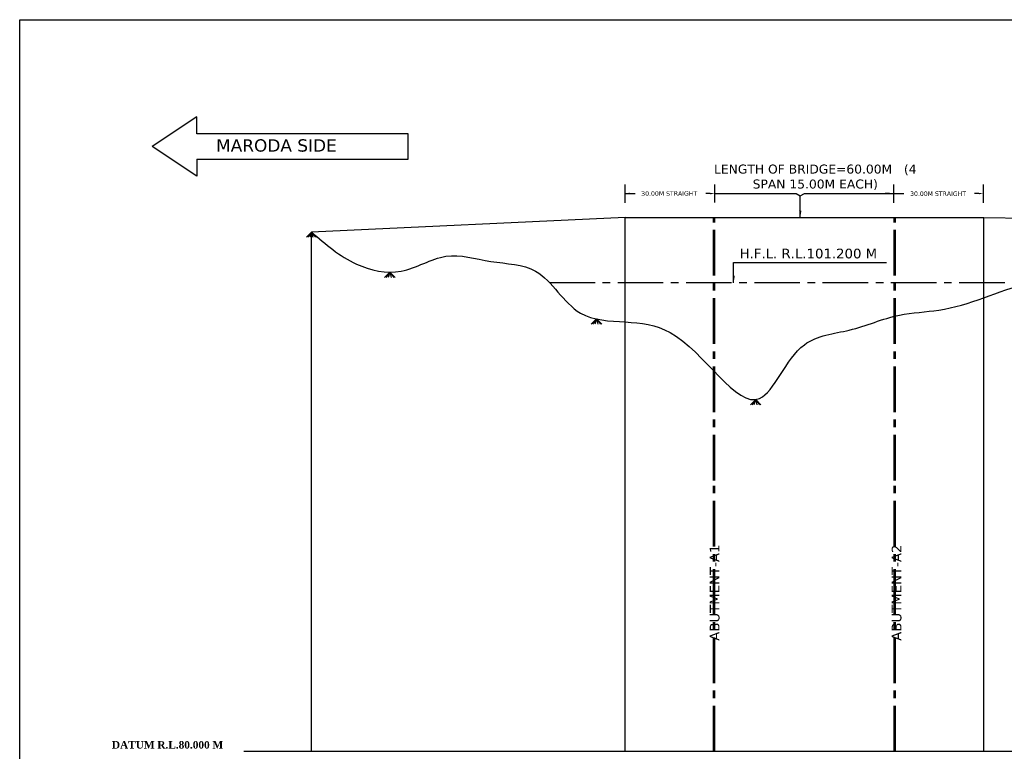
# Model space of a CAD drawing. Header units: feet. Extents: x -7746059455 to -3872100920, y -13315170765 to -6657279710.
# Tile 32 of 34: x -3872777213 to -3872744253, y -6657465039 to -6657440550. Entities that reach past the tile are written whole.
import ezdxf

# ---------------------------------------------------------------- set-up
doc = ezdxf.new("R2010")
doc.units = ezdxf.units.FT
doc.header["$MEASUREMENT"] = 0
doc.linetypes.add('CENTER2', pattern=[28.575, 19.05, -3.175, 3.175, -3.175])
for name, color, linetype in [('CHAINAGE', 7, 'Continuous'), ('TEX', 6, 'Continuous'), ('TEXT', 7, 'Continuous')]:
    doc.layers.add(name, color=color, linetype=linetype)
doc.layers.add('DIMENTION', color=7, linetype='Continuous', lineweight=9)
doc.styles.get("Standard").update_dxf_attribs({"font": 'verdana.ttf', "height": 264})
doc.dimstyles.new('ISO-25--------1', dxfattribs={"dimtxt": 264, "dimasz": 240, "dimexe": 300, "dimexo": 300, "dimgap": 0.02, "dimtad": 0, "dimtih": 1, "dimtoh": 1, "dimdec": 0, "dimlfac": 16, "dimdsep": 46, "dimtxsty": 'Standard', "dimcen": 192, "dimclrd": 1, "dimclre": 1, "dimclrt": 1, "dimadec": 0, "dimazin": 0, "dimtfac": 1, "dimtdec": 0, "dimtmove": 2, "dimatfit": 3, "dimfxl": 300, "dimarcsym": 0})

msp = doc.modelspace()

# ---------------------------------------------------------------- linework, layer by layer
at = {"ltscale": 20}
for p, q in [((-3872767443.006237, -6657447658.758369), (-3872767617.662874, -6657447833.216705)), ((-3872767443.006237, -6657447658.758369), (-3872767576.42378, -6657447833.216705)), ((-3872767443.006237, -6657447658.758369), (-3872767502.57369, -6657447833.216713)), ((-3872767443.006237, -6657447658.758369), (-3872767268.349597, -6657447833.216705)), ((-3872767443.006237, -6657447658.758369), (-3872767313.13088, -6657447833.216705)), ((-3872767443.006237, -6657447658.758369), (-3872767401.845508, -6657447833.216713)), ((-3872764823.02287, -6657449001.120736), (-3872764997.679507, -6657449175.579072)), ((-3872764823.02287, -6657449001.120736), (-3872764956.440413, -6657449175.579072)), ((-3872764823.02287, -6657449001.120736), (-3872764882.590323, -6657449175.57908)), ((-3872764823.02287, -6657449001.120736), (-3872764648.366231, -6657449175.579072)), ((-3872764823.02287, -6657449001.120736), (-3872764693.147513, -6657449175.579072)), ((-3872764823.02287, -6657449001.120736), (-3872764781.862142, -6657449175.57908)), ((-3872757904.411169, -6657450566.492978), (-3872758079.067806, -6657450740.951314)), ((-3872757904.411169, -6657450566.492978), (-3872758037.828712, -6657450740.951314)), ((-3872757904.411169, -6657450566.492978), (-3872757963.978622, -6657450740.951322)), ((-3872757904.411169, -6657450566.492978), (-3872757729.754529, -6657450740.951314)), ((-3872757904.411169, -6657450566.492978), (-3872757774.535812, -6657450740.951314)), ((-3872757904.411169, -6657450566.492978), (-3872757863.25044, -6657450740.951322)), ((-3872752576.048589, -6657453265.610589), (-3872752750.705226, -6657453440.068925)), ((-3872752576.048589, -6657453265.610589), (-3872752709.466132, -6657453440.068925)), ((-3872752576.048589, -6657453265.610589), (-3872752635.616042, -6657453440.068933)), ((-3872752576.048589, -6657453265.610589), (-3872752401.39195, -6657453440.068925)), ((-3872752576.048589, -6657453265.610589), (-3872752446.173232, -6657453440.068925)), ((-3872752576.048589, -6657453265.610589), (-3872752534.88786, -6657453440.068933))]:
    msp.add_line(p, q, dxfattribs=at)
at = {"layer": 'CHAINAGE', "color": 3}
msp.add_lwpolyline([(-3872769713.011118, -6657465038.75837), (-3872743586.272996, -6657465038.758367)], dxfattribs=at)
at = {"layer": 'DIMENTION', "color": 5, "lineweight": 30, "ltscale": 20}
for p, q in [((-3872764213.011118, -6657444372.254292), (-3872771284.856315, -6657444372.254291)), ((-3872764213.011118, -6657445216.488271), (-3872764213.011118, -6657444372.254291)), ((-3872771284.856315, -6657445216.488271), (-3872764213.011118, -6657445216.488271))]:
    msp.add_line(p, q, dxfattribs=at)
for points in [[(-3872771284.856315, -6657444372.254291), (-3872771284.856315, -6657443799.226085), (-3872772773.011118, -6657444794.371283)], [(-3872771284.856315, -6657445216.488271), (-3872771284.856315, -6657445789.516476), (-3872772773.011118, -6657444794.371283)]]:
    msp.add_lwpolyline(points, dxfattribs=at)
at = {"layer": 'TEX', "color": 1, "ltscale": 20}
for p, q in [((-3872756943.006237, -6657446675.629173), (-3872756943.006237, -6657446064.370807)), ((-3872754095.139284, -6657446370.825559), (-3872754245.139284, -6657446370.825559)), ((-3872754095.139284, -6657446370.825559), (-3872754179.879452, -6657446370.825559)), ((-3872753943.006237, -6657446673.364209), (-3872753943.006237, -6657446067.105843)), ((-3872748094.416392, -6657446370.000003), (-3872748244.416392, -6657446370.000003)), ((-3872747945.826545, -6657446676.023344), (-3872747945.826545, -6657446069.764977)), ((-3872745104.470068, -6657446370.000011), (-3872745254.470068, -6657446370.000011)), ((-3872745104.470068, -6657446370.000011), (-3872745189.210236, -6657446370.000011)), ((-3872744954.470068, -6657446681.258378), (-3872744954.470068, -6657446070.000011))]:
    msp.add_line(p, q, dxfattribs=at)
at = {"layer": 'TEX', "color": 7, "ltscale": 20}
for p, q in [((-3872756943.006237, -6657446364.370807), (-3872756613.011118, -6657446364.370807)), ((-3872753943.006237, -6657446370), (-3872751223.011118, -6657446370.000001)), ((-3872751223.011118, -6657446370), (-3872751083.011118, -6657446450)), ((-3872751083.011118, -6657446450), (-3872750943.011118, -6657446370)), ((-3872750943.011118, -6657446370.000001), (-3872747943.006238, -6657446370.000003)), ((-3872747945.826545, -6657446369.764977), (-3872747615.831427, -6657446369.764977)), ((-3872751083.011118, -6657447173.758368), (-3872751083.011118, -6657446450.000001)), ((-3872756943.006237, -6657447173.758368), (-3872767443.006237, -6657447658.758369)), ((-3872756943.006237, -6657447173.758368), (-3872744943.006237, -6657447173.758367)), ((-3872756943.006237, -6657455970), (-3872756943.006237, -6657447173.758368)), ((-3872744943.006237, -6657447173.758367), (-3872728443.006237, -6657447448.758372)), ((-3872744943.006237, -6657455970), (-3872744943.006237, -6657447173.758367)), ((-3872767443.006237, -6657455970), (-3872767443.006237, -6657447658.758369)), ((-3872744943.006237, -6657455970), (-3872744943.006237, -6657449858.758372)), ((-3872756943.006237, -6657455970), (-3872756943.006237, -6657450668.758372)), ((-3872767443.006237, -6657462240), (-3872767443.006237, -6657455970)), ((-3872756943.006237, -6657462240), (-3872756943.006237, -6657455970)), ((-3872756943.006237, -6657462240), (-3872756943.006237, -6657455970)), ((-3872744943.006237, -6657462240), (-3872744943.006237, -6657455970)), ((-3872744943.006237, -6657462240), (-3872744943.006237, -6657455970)), ((-3872767443.006237, -6657465038.758369), (-3872767443.006237, -6657462240)), ((-3872756943.006237, -6657465038.758372), (-3872756943.006237, -6657462240)), ((-3872756943.006237, -6657465038.758368), (-3872756943.006237, -6657462240)), ((-3872744943.006237, -6657465038.758372), (-3872744943.006237, -6657462240)), ((-3872744943.006237, -6657465038.758367), (-3872744943.006237, -6657462240)), ((-3872756943.006237, -6657465038.758368), (-3872754073.011118, -6657465038.758368))]:
    msp.add_line(p, q, dxfattribs=at)
at = {"layer": 'TEX', "linetype": 'CENTER2', "ltscale": 80}
for p, q in [((-3872753993.006237, -6657455970.000009), (-3872753993.006237, -6657447173.758376)), ((-3872753943.006237, -6657455970), (-3872753943.006237, -6657447173.758376)), ((-3872747943.006237, -6657455970), (-3872747943.006237, -6657447173.758371)), ((-3872747893.006237, -6657455970), (-3872747893.006237, -6657447173.758368)), ((-3872759478.280184, -6657449348.758372), (-3872741638.386013, -6657449348.758372)), ((-3872753993.006237, -6657465038.758368), (-3872753993.006237, -6657455970.000009)), ((-3872753943.006237, -6657465038.758368), (-3872753943.006237, -6657455970)), ((-3872747943.006237, -6657465038.758368), (-3872747943.006237, -6657455970)), ((-3872747893.006237, -6657465038.758368), (-3872747893.006237, -6657455970))]:
    msp.add_line(p, q, dxfattribs=at)
at = {"layer": 'TEX', "color": 7, "ltscale": 20}
msp.add_lwpolyline([(-3872711663.011118, -6657480139.999993), (-3872777213.011118, -6657480139.999993), (-3872777213.011118, -6657440549.999993), (-3872711663.011118, -6657440549.999993)], close=True, dxfattribs=at)
msp.add_lwpolyline([(-3872756943.006237, -6657447173.758368), (-3872767443.006237, -6657447658.758369)], dxfattribs=at)
at = {"layer": 'TEX', "color": 3, "ltscale": 20}
msp.add_spline([(-3872767443.006237, -6657447658.758369), (-3872765943.006237, -6657448728.758372), (-3872764443.006237, -6657448968.758372), (-3872762943.006237, -6657448468.758372), (-3872761441.272996, -6657448638.758372), (-3872759943.006237, -6657448968.758372), (-3872758443.006237, -6657450368.758372), (-3872756943.006237, -6657450668.758372), (-3872755443.006237, -6657451018.758372), (-3872752443.006237, -6657453228.758372), (-3872750943.006237, -6657451428.758372), (-3872749443.006237, -6657450938.758372), (-3872747763.011118, -6657450439.999999), (-3872746443.006237, -6657450268.758372), (-3872744943.006237, -6657449858.758372), (-3872743443.006237, -6657449450), (-3872741943.006237, -6657449479.999998), (-3872740443.006237, -6657448348.758372), (-3872738943.006237, -6657447958.758372), (-3872737443.006237, -6657448388.758372), (-3872735943.006237, -6657447958.758372), (-3872734443.006237, -6657447668.758372), (-3872732943.006237, -6657447788.758372), (-3872731443.006237, -6657447908.758372), (-3872729943.006237, -6657447738.758372), (-3872728443.006237, -6657447448.758372)], degree=3, dxfattribs=at)
at = {"layer": 'TEX', "color": 1, "ltscale": 20}
for points in [[(-3872756793.006237, -6657446339.370807), (-3872756793.006237, -6657446389.370807), (-3872756943.006237, -6657446364.370807)], [(-3872754095.139284, -6657446345.825559), (-3872754095.139284, -6657446395.825559), (-3872753945.139284, -6657446370.825559)], [(-3872754095.139284, -6657446345.825559), (-3872754095.139284, -6657446395.825559), (-3872753945.139284, -6657446370.825559)], [(-3872753791.596084, -6657446345.235025), (-3872753791.596084, -6657446395.235025), (-3872753941.596084, -6657446370.235025)], [(-3872748094.416392, -6657446345.000003), (-3872748094.416392, -6657446395.000003), (-3872747944.416392, -6657446370.000003)], [(-3872747795.826545, -6657446344.764977), (-3872747795.826545, -6657446394.764977), (-3872747945.826545, -6657446369.764977)], [(-3872745104.470068, -6657446345.000011), (-3872745104.470068, -6657446395.000011), (-3872744954.470068, -6657446370.000011)], [(-3872745104.470068, -6657446345.000011), (-3872745104.470068, -6657446395.000011), (-3872744954.470068, -6657446370.000011)]]:
    msp.add_solid(points, dxfattribs=at)
at = {"layer": 'TEX', "ltscale": 20}
msp.add_solid([(-3872751043.011118, -6657446940.547292), (-3872751083.011118, -6657447180.547292), (-3872751123.011118, -6657446940.547292)], dxfattribs=at)

# ---------------------------------------------------------------- texts
at = {"layer": 'TEX', "color": 1, "ltscale": 20, "attachment_point": 5}
for s, insert, char_height, width in [('LENGTH OF BRIDGE=60.00M   (4 SPAN 15.00M EACH)', (-3872750580.919917, -6657445827.054639), 300, 6824.18240261), ('30.00M STRAIGHT', (-3872755470.938776, -6657446370), 150, 2745.86538696), ('30.00M STRAIGHT', (-3872746470.933896, -6657446375.629205), 150, 2745.86538696)]:
    msp.add_mtext(s, dxfattribs=dict(at, insert=insert, char_height=char_height, width=width))
at = {"layer": 'TEX', "linetype": 'CENTER2', "ltscale": 80, "char_height": 324, "width": 4090.00000286, "attachment_point": 1, "rotation": 90}
for s, insert in [('ABUTMENT-A1', (-3872754113.011118, -6657461340)), ('ABUTMENT-A2', (-3872748023.011118, -6657461340))]:
    msp.add_mtext(s, dxfattribs=dict(at, insert=insert))
at = {"layer": 'TEXT', "color": 191, "lineweight": 30, "insert": (-3872770638.40283, -6657444553.087767), "char_height": 412.776, "width": 6187.97034431, "attachment_point": 1}
msp.add_mtext('MARODA SIDE', dxfattribs=at)
at = {"layer": 'TEXT', "color": 6}
for s, insert, char_height, width, attachment_point in [('H.F.L. R.L.101.200 M', (-3872753114.658543, -6657448379.654184), 324, 5031.08566952, 4), ('{\\fTimes New Roman|b1|i0|c0|p18;DATUM R.L.80.000 M}', (-3872772264.313905, -6657464697.354079), 250, 6355.93890626, 2)]:
    msp.add_mtext(s, dxfattribs=dict(at, insert=insert, char_height=char_height, width=width, attachment_point=attachment_point))

# ---------------------------------------------------------------- leaders
at = {"layer": 'TEX', "ltscale": 20}
msp.add_leader([(-3872753313.011118, -6657449355.547297), (-3872753313.011118, -6657448678.66811), (-3872748193.011118, -6657448678.66811)], dimstyle='ISO-25--------1', dxfattribs=at)

doc.saveas('drawing.dxf')
